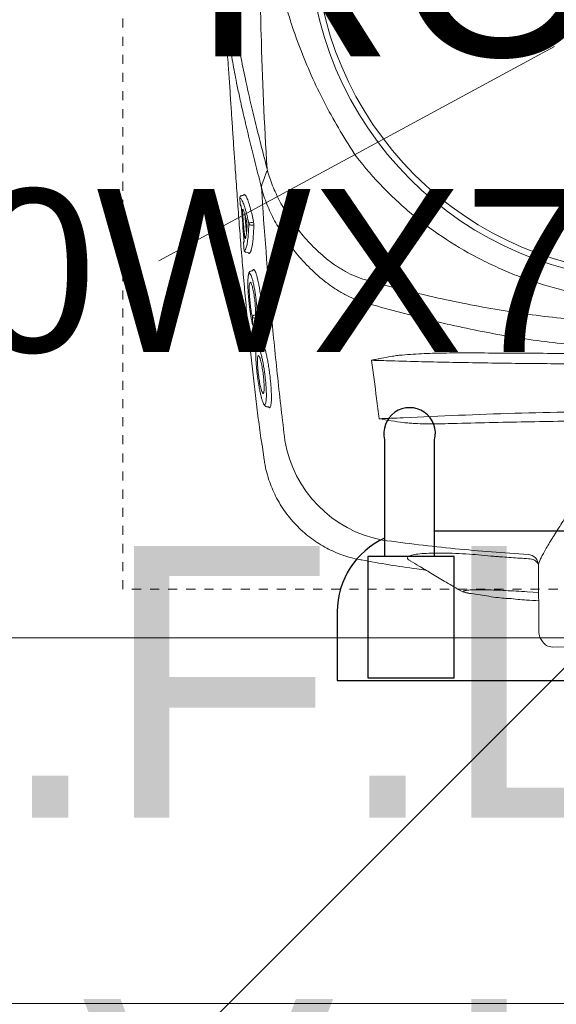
# Model space of a CAD drawing. Header units: inches. Extents: x 704 to 259546, y -107711 to 151004.
# Tile 107 of 256: x 127265 to 127271, y 21258 to 21269. Entities that reach past the tile are written whole.
import ezdxf

# ---------------------------------------------------------------- set-up
doc = ezdxf.new("R2010")
doc.units = ezdxf.units.IN
doc.header["$MEASUREMENT"] = 0
doc.linetypes.add('11aa1PB-bd$0$11aa1PB-af$0$TRATTEGGIATA', pattern=[0.75, 0.5, -0.25])
for name, color, linetype, lineweight in [('EQUIP DIM', 8, 'Continuous', 0), ('EQUIPMENT', 3, 'Continuous', 25), ('FLOOR RAISE', 4, 'Continuous', 5), ('kitchen equipment', 3, 'Continuous', 15), ('PP-TEXT', 7, 'Continuous', 40), ('PP-Waste Pipe', 3, 'Continuous', 25)]:
    doc.layers.add(name, color=color, linetype=linetype, lineweight=lineweight)
doc.layers.add('FAINTEQUIP', color=7, linetype='Continuous', lineweight=0, true_color=0x4a4747)
doc.layers.add('PP BALL VALVE', color=7, linetype='Continuous')
doc.styles.get("Standard").update_dxf_attribs({"font": 'arial.ttf', "height": 6})

# ---------------------------------------------------------------- blocks, each defined once
blk = doc.blocks.new('dcefrefrf')
at = {"layer": 'kitchen equipment', "color": 8, "lineweight": 18}
blk.add_line((1803854.36, 468011.66), (1803745.14, 467952.44), dxfattribs=at)
at = {"layer": 'kitchen equipment', "color": 8, "linetype": 'Continuous', "ltscale": 10}
blk.add_lwpolyline([(1803533.48, 467747.44), (1804233.48, 467747.44), (1804233.48, 468347.44), (1803533.48, 468347.44)], close=True, dxfattribs=at)
at = {"layer": 'kitchen equipment', "color": 8, "lineweight": 18}
blk.add_lwpolyline([(1803696.23, 467848.44), (1804070.73, 467848.44, 0.414214), (1804138.73, 467916.44), (1804138.73, 468168.44, 0.414214), (1804070.73, 468236.44), (1803696.23, 468236.44, 0.414214), (1803628.23, 468168.44), (1803628.23, 467916.44, 0.414214)], format="xyb", close=True, dxfattribs=at)
blk = doc.blocks.new('bikanervala')
at = {"layer": 'kitchen equipment', "color": 8, "linetype": 'Continuous', "xscale": 1.016, "yscale": 1.016, "zscale": 1.016}
blk.add_blockref('dcefrefrf', (-141097.61, 131612.76), dxfattribs=at)
at = {"layer": 'EQUIP DIM', "color": 8, "insert": (1691293.85, 607165.76, 0), "char_height": 45.72, "width": 730.3452, "attachment_point": 1}
blk.add_mtext('\\A1;\\pi223.07;{\\H1.2222x;\\C256;RO Sink\\P\\pi68.274;\\H0.81818x;(600WX700DX850H)}', dxfattribs=at)
blk = doc.blocks.new('GF')
at = {"layer": 'EQUIPMENT', "color": 8, "xscale": 0.03935404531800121, "yscale": 0.03935404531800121, "zscale": 0.03935404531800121}
blk.add_blockref('bikanervala', (60698.879, -2623.777), dxfattribs=at)
blk = doc.blocks.new('GREASE TRAP')
at = {"linetype": 'Continuous', "lineweight": 0}
for p, q in [((37.21, -281.94), (36.85, -281.97)), ((37.52, -281.56), (37.91, -281.79)), ((37.78, -287.71), (38.3, -293.72)), ((38.2, -299.54), (38.74, -299.58)), ((40.22, -305.24), (39.85, -305.3)), ((40.2, -321.96), (40.19, -321.88)), ((40.8, -322.49), (41.58, -322.56)), ((41.68, -322.12), (41.67, -322.05)), ((41.73, -322.28), (41.74, -322.49)), ((42.28, -322.67), (42.86, -322.73)), ((42.59, -327.53), (42.24, -327.58)), ((42.59, -327.53), (42.74, -327.27)), ((44.53, -347.39), (45.14, -347.45)), ((45.46, -347.75), (45.32, -347.66)), ((45.69, -347.58), (45.46, -347.75)), ((43.17, -359.16), (43.81, -363.85)), ((43.83, -363.85), (43.83, -363.84)), ((74.01, -394.88), (74.01, -394.89)), ((128.84, -396.63), (128.99, -417.46)), ((107.95, -405.36), (112.09, -405.95)), ((128.9, -405.02), (125.32, -404.79)), ((129.5, -419.25), (130.09, -420.22)), ((133.1, -421.9), (199.14, -421.43))]:
    blk.add_line(p, q, dxfattribs=at)
at = {"linetype": 'Continuous', "lineweight": 0, "flags": 128}
for points in [[(43.11, -278.6), (43.82, -276.61), (44.55, -274.6)], [(43.11, -278.61), (43.11, -278.61), (43.11, -278.61)], [(39.67, -290.25), (39.89, -290.25), (40.17, -290.25)], [(40.28, -291.11), (39.89, -291.12), (39.67, -291.12)]]:
    blk.add_lwpolyline(points, dxfattribs=at)
at = {"linetype": 'Continuous', "lineweight": 0}
for radius in [106.93, 105]:
    blk.add_circle((164.57, -201.17), radius, dxfattribs=at)
for centre, radius, start, end in [((36.92, -282.67), 0.698, 95.592, 184.5759), ((37.17, -281.59), 0.349, 275.582, 4.5294), ((37.07, -284.73), 0.693, 183.9551, 230.4539), ((39.71, -290.95), 0.701, 93.4646, 162.6272), ((39.64, -290.45), 0.67, 206.0728, 272.6459), ((40.15, -289.9), 0.351, 273.4953, 342.458), ((40.29, -291.45), 0.335, 26.2559, 92.6307), ((38.07, -296.6), 0.695, 138.5715, 185.5562), ((38.27, -298.84), 0.697, 184.9441, 265.2806), ((38.7, -299.93), 0.348, 4.9814, 85.2938), ((40.84, -319.68), 0.693, 95.0614, 172.8612), ((40.73, -319.32), 0.647, 205.7688, 274.5123), ((40.88, -321.8), 0.7, 193.735, 263.3134), ((42.36, -321.97), 0.7, 192.4476, 263.3681), ((72.43, -334.61), 5.1, 18.4464, 18.7691), ((87.46, -351.66), 37.74, 189.4624, 259.3316), ((125.38, -396.68), 3.47, 0.872, 86.3503), ((125.98, -397.67), 3.14, 25.0791, 93.6033), ((132.49, -417.43), 3.5, 180.4029, 211.3666), ((133.08, -418.4), 3.5, 211.3666, 270.4029)]:
    blk.add_arc(centre, radius, start, end, dxfattribs=at)
for points, knots in [([(44.68, -273.64), (43.85, -259.72), (43.24, -245.79), (42.65, -224.84), (42.5, -217.85), (42.31, -203.86), (42.27, -196.86), (42.31, -175.88), (42.54, -161.92), (43.44, -134.03), (44.1, -120.11), (44.97, -106.22)], [0, 0, 0, 0, 0.25, 0.25, 0.375, 0.375, 0.5, 0.5, 0.75, 0.75, 1, 1, 1, 1]), ([(36.12, -251.14), (35.82, -249.73), (35.04, -246.12), (34.01, -240.6), (33.01, -234.46), (32.25, -228.5), (31.71, -222.66), (31.45, -217.79), (31.36, -213.94), (31.35, -210.92), (31.38, -207.57), (31.44, -203.91), (31.52, -199.89), (31.6, -195.74), (31.66, -191.37), (31.72, -186.77), (31.77, -181.78), (31.8, -176.62), (31.82, -171.62), (31.82, -167.42), (31.83, -163.9), (31.84, -160.97), (31.86, -158.21), (31.9, -155.19), (31.96, -152.05), (32.07, -148.87), (32.23, -146), (32.51, -142.49), (32.99, -138.34), (33.81, -133.17), (34.87, -127.68), (35.87, -123.26), (36.6, -120.74), (36.81, -119.99)], [0, 0, 0, 0, 0.033599, 0.086704, 0.14001, 0.193319, 0.246393, 0.299468, 0.326258, 0.353125, 0.379834, 0.406408, 0.428618, 0.451478, 0.47167, 0.492329, 0.516002, 0.540379, 0.564065, 0.588402, 0.605742, 0.623087, 0.640895, 0.658706, 0.685242, 0.711788, 0.738802, 0.765824, 0.81871, 0.871587, 0.924587, 0.977588, 1, 1, 1, 1]), ([(72.34, -269.85), (70.61, -267.24), (68.96, -264.61), (65.82, -259.3), (64.32, -256.62), (61.49, -251.21), (60.15, -248.47), (57.62, -242.94), (56.44, -240.15), (54.22, -234.5), (53.2, -231.66), (51.81, -227.36), (51.37, -225.92), (50.53, -223.03), (50.13, -221.58), (49.4, -218.65), (49.06, -217.18), (48.44, -214.2), (48.16, -212.7), (47.7, -209.68), (47.51, -208.16), (47.31, -205.86), (47.25, -205.08), (47.2, -203.91), (47.18, -203.52), (47.16, -202.74), (47.15, -202.34), (47.14, -200.37), (47.2, -198.82), (47.43, -195.74), (47.6, -194.22), (48.02, -191.2), (48.28, -189.7), (48.86, -186.72), (49.18, -185.24), (49.87, -182.31), (50.25, -180.86), (51.04, -177.97), (51.46, -176.54), (52.79, -172.25), (53.76, -169.41), (56.92, -160.97), (59.36, -155.42), (63.53, -147.17), (65, -144.45), (68.08, -139.08), (69.69, -136.42), (71.38, -133.8)], [0, 0, 0, 0, 0.0625, 0.0625, 0.125, 0.125, 0.1875, 0.1875, 0.25, 0.25, 0.3125, 0.3125, 0.34375, 0.34375, 0.375, 0.375, 0.40625, 0.40625, 0.4375, 0.4375, 0.46875, 0.46875, 0.484375, 0.484375, 0.492188, 0.492188, 0.5, 0.5, 0.53125, 0.53125, 0.5625, 0.5625, 0.59375, 0.59375, 0.625, 0.625, 0.65625, 0.65625, 0.6875, 0.6875, 0.75, 0.75, 0.875, 0.875, 0.9375, 0.9375, 1, 1, 1, 1]), ([(33.39, -207.44), (33.39, -208.26), (33.4, -210.01), (33.54, -215.18), (34, -222.04), (35.11, -230.54), (35.9, -235.6), (36.46, -238.37), (36.49, -238.54)], [0, 0, 0, 0, 0.076639, 0.163762, 0.518013, 0.751525, 0.985081, 1, 1, 1, 1]), ([(31.65, -221.2), (31.63, -221.4), (31.58, -222.11), (31.58, -223.77), (31.64, -226.08), (31.75, -228.28), (31.86, -230.18), (32, -232.31), (32.18, -234.87), (32.4, -237.95), (32.64, -241.24), (32.85, -244.37), (33.05, -247.2), (33.25, -250.14), (33.5, -253.87), (33.8, -258.4), (34.15, -263.74), (34.52, -269.17), (34.94, -275.4), (35.44, -282.37), (36, -290.05), (36.61, -297.75), (37.24, -305.44), (37.91, -313.1), (38.61, -320.73), (39.35, -328.31), (40.14, -335.79), (40.97, -343.12), (41.86, -350.26), (42.57, -355.64), (43.01, -358.51), (43.11, -359.17)], [0, 0, 0, 0, 0.00345, 0.046619, 0.089766, 0.112425, 0.13508, 0.158154, 0.181221, 0.209069, 0.237397, 0.25624, 0.275086, 0.294404, 0.313726, 0.346115, 0.37852, 0.411676, 0.44484, 0.491581, 0.538367, 0.585123, 0.633242, 0.681401, 0.729516, 0.779903, 0.830337, 0.880732, 0.93264, 0.98459, 1, 1, 1, 1]), ([(36.49, -238.54), (36.96, -240.95), (37.82, -245.38), (39.37, -252.22), (40.98, -258.96), (42.74, -266.03), (44.03, -271.1), (44.68, -273.64)], [0, 0, 0, 0, 0.229395, 0.422012, 0.614832, 0.807537, 1, 1, 1, 1]), ([(42.97, -279.6), (42.38, -277.25), (41.2, -272.54), (39.55, -265.9), (38.02, -259.58), (36.87, -254.66), (36.29, -251.94), (36.12, -251.14)], [0, 0, 0, 0, 0.225239, 0.450475, 0.677754, 0.905051, 1, 1, 1, 1]), ([(160.37, -314.58), (158, -314.46), (155.88, -314.32), (152.69, -314.03), (151.63, -313.92), (149.51, -313.66), (148.45, -313.52), (143.19, -312.75), (139.05, -311.91), (130.89, -309.8), (126.87, -308.53), (120.94, -306.29), (118.98, -305.49), (116.06, -304.2), (115.09, -303.76), (113.16, -302.85), (112.21, -302.38), (107.46, -299.97), (103.8, -297.85), (96.75, -293.24), (93.36, -290.76), (88.47, -286.74), (86.88, -285.36), (84.54, -283.21), (83.76, -282.48), (82.24, -281), (81.48, -280.25), (77.76, -276.43), (74.96, -273.22), (72.34, -269.85)], [0, 0, 0, 0, 0.0625, 0.0625, 0.09375, 0.09375, 0.125, 0.125, 0.25, 0.25, 0.375, 0.375, 0.4375, 0.4375, 0.46875, 0.46875, 0.5, 0.5, 0.625, 0.625, 0.75, 0.75, 0.8125, 0.8125, 0.84375, 0.84375, 0.875, 0.875, 1, 1, 1, 1]), ([(44.79, -274.08), (45.22, -275.68), (45.76, -277.29), (46.74, -279.72), (47.09, -280.53), (47.85, -282.16), (48.25, -282.96), (49.53, -285.38), (50.48, -286.98), (52.58, -290.16), (53.72, -291.74), (56.23, -294.85), (57.57, -296.36), (60.45, -299.25), (61.98, -300.64), (64.48, -302.59), (65.34, -303.22), (66.7, -304.13), (67.16, -304.42), (68.09, -304.99), (68.56, -305.26), (70, -306.05), (70.99, -306.53), (73.03, -307.39), (74.09, -307.76), (75.18, -308.07)], [0, 0, 0, 0, 0.125, 0.125, 0.1875, 0.1875, 0.25, 0.25, 0.375, 0.375, 0.5, 0.5, 0.625, 0.625, 0.75, 0.75, 0.8125, 0.8125, 0.84375, 0.84375, 0.875, 0.875, 0.9375, 0.9375, 1, 1, 1, 1]), ([(42.96, -279.55), (42.95, -279.48), (42.94, -279.4), (42.93, -279.23), (42.93, -279.15), (42.96, -278.98), (42.98, -278.9), (43.03, -278.75), (43.07, -278.68), (43.11, -278.61)], [0, 0, 0, 0, 0.25, 0.25, 0.5, 0.5, 0.75, 0.75, 1, 1, 1, 1]), ([(42.96, -279.55), (42.96, -279.55), (42.97, -279.56), (42.97, -279.57), (42.97, -279.58), (42.97, -279.59), (42.97, -279.6)], [0, 0, 0, 0, 0.000033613, 0.000033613, 0.000033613, 0.0000984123, 0.0000984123, 0.0000984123, 0.0000984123]), ([(75.44, -315.25), (75.15, -315.17), (74.86, -315.09), (74.28, -314.92), (73.99, -314.82), (73.14, -314.54), (72.58, -314.33), (70.93, -313.67), (69.87, -313.17), (67.81, -312.07), (66.81, -311.48), (64.87, -310.22), (63.94, -309.56), (61.26, -307.51), (59.61, -306.05), (56.52, -303.01), (55.08, -301.42), (53.4, -299.37), (53.07, -298.96), (52.43, -298.13), (52.12, -297.72), (51.2, -296.47), (50.61, -295.64), (48.94, -293.13), (47.94, -291.45), (46.14, -288.06), (45.34, -286.36), (44.31, -283.8), (44, -282.95), (43.43, -281.24), (43.18, -280.39), (42.96, -279.55)], [0, 0, 0, 0, 0.015625, 0.015625, 0.03125, 0.03125, 0.0625, 0.0625, 0.125, 0.125, 0.1875, 0.1875, 0.25, 0.25, 0.375, 0.375, 0.5, 0.5, 0.53125, 0.53125, 0.5625, 0.5625, 0.625, 0.625, 0.75, 0.75, 0.875, 0.875, 0.9375, 0.9375, 1, 1, 1, 1]), ([(50.23, -357.87), (49.43, -351.38), (48.69, -344.89), (47.29, -331.88), (46.64, -325.36), (44.82, -305.8), (43.81, -292.72), (42.97, -279.6)], [0, 0, 0, 0, 0.25, 0.25, 0.5, 0.5, 1, 1, 1, 1]), ([(36.98, -283.57), (36.92, -283.44), (36.75, -283.06), (36.49, -282.8), (36.31, -282.75), (36.22, -282.72)], [0, 0, 0, 0, 0.205685, 0.600472, 1, 1, 1, 1]), ([(36.22, -282.72), (36.26, -283.19), (36.29, -283.65), (36.33, -284.12), (36.35, -284.34), (36.37, -284.56), (36.38, -284.78)], [0, 0, 0, 0, 0.002, 0.002, 0.002, 0.002950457, 0.002950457, 0.002950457, 0.002950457]), ([(39.04, -290.74), (38.85, -289.85), (38.47, -288.04), (37.89, -285.9), (37.38, -284.34), (37.09, -283.79), (36.98, -283.57)], [0, 0, 0, 0, 0.266556, 0.54057, 0.811878, 1, 1, 1, 1]), ([(37.47, -281.77), (37.47, -281.76), (37.47, -281.74), (37.47, -281.73), (37.48, -281.69), (37.49, -281.59), (37.51, -281.57), (37.52, -281.56)], [-0.134772, -0.134772, -0.134772, -0.134772, 0, 0, 0, 0.374519, 1, 1, 1, 1]), ([(37.91, -281.79), (37.92, -281.8), (38.07, -281.88), (38.43, -282.59), (38.98, -283.97), (39.53, -285.84), (40.04, -287.88), (40.34, -289.3), (40.48, -290.01)], [0, 0, 0, 0, 0.014248, 0.225084, 0.445739, 0.672661, 0.835112, 1, 1, 1, 1]), ([(36.52, -284.91), (36.54, -284.93), (36.56, -284.99), (36.6, -285.11), (36.61, -285.16), (36.63, -285.26), (36.64, -285.32), (36.68, -285.51), (36.7, -285.66), (36.74, -285.97), (36.75, -286.14), (36.77, -286.31)], [0, 0, 0, 0, 0.25, 0.25, 0.375, 0.375, 0.5, 0.5, 0.75, 0.75, 1, 1, 1, 1]), ([(37.13, -287.54), (37.12, -287.43), (37.12, -287.32), (37.1, -287.11), (37.1, -287), (37.1, -286.81), (37.1, -286.72), (37.1, -286.55), (37.1, -286.47), (37.12, -286.28), (37.14, -286.2), (37.17, -286.15), (37.19, -286.15), (37.21, -286.16), (37.23, -286.18), (37.24, -286.22)], [0, 0, 0, 0, 0.125, 0.125, 0.25, 0.25, 0.375, 0.375, 0.5, 0.5, 0.75, 0.75, 0.875, 0.875, 1, 1, 1, 1]), ([(37.24, -286.22), (37.33, -286.39), (37.41, -286.59), (37.58, -287.07), (37.67, -287.34), (37.94, -288.22), (38.12, -288.92), (38.3, -289.73)], [0, 0, 0, 0, 0.25, 0.25, 0.5, 0.5, 1, 1, 1, 1]), ([(38.3, -289.73), (38.31, -289.8), (38.33, -289.87), (38.36, -290.03), (38.37, -290.11), (38.4, -290.37), (38.43, -290.56), (38.45, -290.84), (38.46, -290.94), (38.47, -291.13), (38.47, -291.22), (38.47, -291.39), (38.48, -291.47), (38.47, -291.63), (38.47, -291.7), (38.47, -291.77)], [0, 0, 0, 0, 0.125, 0.125, 0.25, 0.25, 0.5, 0.5, 0.625, 0.625, 0.75, 0.75, 0.875, 0.875, 1, 1, 1, 1]), ([(38.47, -291.77), (38.44, -292.16), (38.42, -292.53), (38.36, -293.22), (38.32, -293.54), (38.2, -294.4), (38.11, -294.86), (38.01, -295.21)], [0, 0, 0, 0, 0.25, 0.25, 0.5, 0.5, 1, 1, 1, 1]), ([(38.18, -298.09), (38.22, -297.99), (38.39, -297.62), (38.62, -296.37), (38.83, -294.59), (38.97, -292.66), (39.02, -291.39), (39.04, -290.74)], [0, 0, 0, 0, 0.101558, 0.36428, 0.634712, 0.816091, 1, 1, 1, 1]), ([(40.6, -291.3), (40.56, -292.47), (40.5, -293.53), (40.39, -294.97), (40.35, -295.42), (40.28, -296.05), (40.26, -296.26), (40.21, -296.65), (40.19, -296.84), (40.05, -297.74), (39.93, -298.33), (39.77, -298.9), (39.73, -299.01), (39.66, -299.2), (39.63, -299.29), (39.52, -299.53), (39.45, -299.65), (39.37, -299.74)], [0, 0, 0, 0, 0.25, 0.25, 0.375, 0.375, 0.4375, 0.4375, 0.5, 0.5, 0.75, 0.75, 0.8125, 0.8125, 0.875, 0.875, 1, 1, 1, 1]), ([(40.48, -290.01), (40.5, -290.1), (40.52, -290.2), (40.55, -290.42), (40.56, -290.53), (40.58, -290.77), (40.59, -290.88), (40.6, -291.11), (40.6, -291.21), (40.6, -291.3)], [0, 0, 0, 0, 0.25, 0.25, 0.5, 0.5, 0.75, 0.75, 1, 1, 1, 1]), ([(37.51, -295.16), (37.52, -295.33), (37.53, -295.49), (37.54, -295.73), (37.54, -295.8), (37.55, -295.95), (37.55, -296.01), (37.55, -296.14), (37.54, -296.2), (37.54, -296.3), (37.54, -296.35), (37.52, -296.47), (37.51, -296.52), (37.49, -296.54)], [0, 0, 0, 0, 0.25, 0.25, 0.375, 0.375, 0.5, 0.5, 0.625, 0.625, 0.75, 0.75, 1, 1, 1, 1]), ([(38.01, -295.21), (37.99, -295.27), (37.96, -295.29), (37.92, -295.25), (37.91, -295.22), (37.87, -295.14), (37.86, -295.09), (37.83, -294.96), (37.81, -294.89), (37.78, -294.73), (37.76, -294.64), (37.73, -294.45), (37.72, -294.34), (37.7, -294.13), (37.68, -294.03), (37.67, -293.91)], [0, 0, 0, 0, 0.25, 0.25, 0.375, 0.375, 0.5, 0.5, 0.625, 0.625, 0.75, 0.75, 0.875, 0.875, 1, 1, 1, 1]), ([(37.38, -296.66), (37.42, -297.13), (37.46, -297.59), (37.5, -298.06), (37.53, -298.34), (37.55, -298.62), (37.58, -298.91)], [0, 0, 0, 0, 0.002, 0.002, 0.002, 0.003216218, 0.003216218, 0.003216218, 0.003216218]), ([(37.58, -298.91), (37.71, -298.88), (37.92, -298.84), (38.11, -298.3), (38.18, -298.09)], [0, 0, 0, 0, 0.608975, 1, 1, 1, 1]), ([(39.05, -299.9), (39.04, -299.89), (39.02, -299.88), (39, -299.82), (38.98, -299.74), (38.98, -299.74), (38.98, -299.74), (38.98, -299.74), (38.98, -299.74), (38.98, -299.73), (38.97, -299.72), (38.97, -299.7)], [0, 0, 0, 0, 0.360471, 0.996119, 1, 1, 1, 1, 1, 1, 1.104216, 1.104216, 1.104216, 1.104216]), ([(40.22, -305.24), (40.23, -305.23), (40.26, -305.08), (40.31, -305.04), (40.35, -305)], [0, 0, 0, 0, 0.259715, 1, 1, 1, 1]), ([(40.35, -305), (40.37, -304.96), (40.46, -304.82), (40.56, -304.87), (40.64, -304.91)], [0, 0, 0, 0, 0.2883186, 1, 1, 1, 1]), ([(40.64, -304.91), (40.72, -305), (40.88, -305.16), (41.16, -305.76), (41.44, -306.59), (41.73, -307.68), (42.03, -308.99), (42.3, -310.47), (42.56, -312.08), (42.79, -313.78), (42.98, -315.5), (43.12, -317.21), (43.23, -318.84), (43.28, -320.35), (43.28, -321.71), (43.25, -322.45), (43.23, -322.82)], [0, 0, 0, 0, 0.071618, 0.142753, 0.213878, 0.286427, 0.35898, 0.431664, 0.504338, 0.576108, 0.647879, 0.719404, 0.790924, 0.860781, 0.930635, 1, 1, 1, 1]), ([(38.91, -306.65), (38.9, -306.69), (38.84, -306.88), (38.78, -307.46), (38.73, -308.38), (38.73, -309.5), (38.77, -310.78), (38.84, -312.15), (38.95, -313.61), (39.1, -315.11), (39.27, -316.62), (39.47, -318.08), (39.69, -319.47), (39.93, -320.77), (40.1, -321.5), (40.19, -321.88)], [0, 0, 0, 0, 0.020975, 0.103092, 0.183625, 0.266595, 0.345335, 0.426326, 0.505338, 0.586596, 0.666706, 0.749125, 0.829586, 0.912317, 1, 1, 1, 1]), ([(39.69, -306.6), (39.66, -306.53), (39.55, -306.27), (39.37, -306.06), (39.17, -306.02), (39.01, -306.22), (38.94, -306.52), (38.91, -306.65)], [0, 0, 0, 0, 0.090668, 0.336678, 0.578374, 0.827655, 1, 1, 1, 1]), ([(39.85, -305.3), (39.73, -305.32), (39.47, -305.37), (39.22, -305.63), (39.06, -305.92), (38.96, -306.16), (38.93, -306.37), (38.92, -306.61)], [0, 0, 0, 0, 0.17949, 0.37827, 0.600214, 0.910843, 1, 1, 1, 1]), ([(41.67, -322.05), (41.69, -321.72), (41.72, -321.05), (41.71, -319.83), (41.66, -318.49), (41.57, -317.06), (41.44, -315.56), (41.28, -314.07), (41.08, -312.58), (40.86, -311.16), (40.62, -309.85), (40.36, -308.68), (40.1, -307.69), (39.87, -306.98), (39.74, -306.71), (39.69, -306.6)], [0, 0, 0, 0, 0.077175, 0.156582, 0.233739, 0.313124, 0.390191, 0.469435, 0.547696, 0.628206, 0.706882, 0.787758, 0.867927, 0.950446, 1, 1, 1, 1]), ([(75.33, -308.11), (78.62, -309.02), (81.92, -309.9), (88.54, -311.58), (91.86, -312.38), (101.87, -314.66), (108.59, -316.02), (118.75, -317.74), (122.15, -318.26), (128.96, -319.2), (132.38, -319.6), (142.66, -320.65), (149.53, -321.1), (156.42, -321.28)], [0, 0, 0, 0, 0.125, 0.125, 0.25, 0.25, 0.5, 0.5, 0.625, 0.625, 0.75, 0.75, 1, 1, 1, 1]), ([(40.15, -319.6), (40.03, -319.09), (39.81, -318.08), (39.51, -316.05), (39.29, -313.96), (39.16, -311.97), (39.15, -310.39), (39.19, -309.48), (39.26, -309.32), (39.27, -309.3)], [0, 0, 0, 0, 0.171047, 0.337716, 0.501919, 0.665785, 0.826587, 0.987812, 1, 1, 1, 1]), ([(39.27, -309.3), (39.32, -309.13), (39.44, -308.75), (39.63, -308.8), (39.75, -309.13), (39.77, -309.17)], [0, 0, 0, 0, 0.442836, 0.93482, 1, 1, 1, 1]), ([(39.77, -309.17), (39.86, -309.38), (40.06, -309.84), (40.4, -311.29), (40.73, -313.16), (40.98, -315.25), (41.13, -317.28), (41.17, -318.73), (41.14, -319.38), (41.14, -319.58)], [0, 0, 0, 0, 0.13658, 0.298557, 0.459137, 0.618553, 0.777567, 0.932744, 1, 1, 1, 1]), ([(153.17, -329.14), (149.85, -329), (146.55, -328.8), (139.95, -328.26), (136.66, -327.93), (126.8, -326.76), (120.28, -325.75), (110.56, -323.93), (107.33, -323.28), (100.89, -321.88), (97.68, -321.14), (88.09, -318.8), (81.75, -317.09), (75.45, -315.26)], [0, 0, 0, 0, 0.125, 0.125, 0.25, 0.25, 0.5, 0.5, 0.625, 0.625, 0.75, 0.75, 1, 1, 1, 1]), ([(40.19, -321.88), (40.18, -321.51), (40.17, -321.15), (40.17, -320.79), (40.16, -320.39), (40.15, -319.99), (40.15, -319.6)], [0, 0, 0, 0, 0.002000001, 0.002000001, 0.002000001, 0.004185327, 0.004185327, 0.004185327, 0.004185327]), ([(40.78, -318.99), (40.85, -318.99), (40.92, -318.99), (41, -318.99), (41.07, -318.99), (41.14, -318.99), (41.15, -318.98)], [0.0009424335, 0.0009424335, 0.0009424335, 0.0009424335, 0.0012598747, 0.0012598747, 0.0012598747, 0.0015659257, 0.0015659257, 0.0015659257, 0.0015659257]), ([(41.22, -319.95), (41.15, -319.96), (41, -319.96), (40.86, -319.96), (40.78, -319.96)], [0, 0, 0, 0, 0.492258, 1, 1, 1, 1]), ([(41.14, -319.58), (41.21, -319.94), (41.29, -320.3), (41.37, -320.66), (41.47, -321.13), (41.57, -321.59), (41.67, -322.05)], [0, 0, 0, 0, 0.002000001, 0.002000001, 0.002000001, 0.004555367, 0.004555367, 0.004555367, 0.004555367]), ([(41.74, -322.49), (41.74, -322.6), (41.74, -322.69), (41.72, -322.82), (41.71, -322.86), (41.69, -322.87), (41.68, -322.87), (41.66, -322.85), (41.65, -322.84), (41.63, -322.8), (41.62, -322.77), (41.6, -322.7), (41.59, -322.66), (41.58, -322.56)], [0, 0, 0, 0, 0.25, 0.25, 0.5, 0.5, 0.625, 0.625, 0.75, 0.75, 0.875, 0.875, 1, 1, 1, 1]), ([(42.86, -322.74), (42.88, -322.74), (42.94, -322.75), (43.01, -322.79), (43.06, -322.83), (43.08, -322.86), (43.08, -322.86), (43.08, -322.86)], [0, 0, 0, 0, 0.182746, 0.439819, 0.656767, 0.84565, 1, 1, 1, 1]), ([(43.23, -322.82), (43.23, -322.86), (43.22, -322.96), (43.19, -323.06), (43.14, -323.03), (43.09, -322.96), (43.07, -322.87), (43.07, -322.87)], [0, 0, 0, 0, 0.154961, 0.423114, 0.700286, 0.983621, 1, 1, 1, 1]), ([(41.31, -328.99), (41.29, -329.05), (41.24, -329.28), (41.19, -329.92), (41.17, -330.88), (41.19, -332.04), (41.26, -333.35), (41.37, -334.78), (41.52, -336.28), (41.7, -337.81), (41.92, -339.35), (42.15, -340.84), (42.41, -342.25), (42.68, -343.53), (42.95, -344.65), (43.22, -345.54), (43.41, -346.08), (43.5, -346.24), (43.51, -346.26)], [0, 0, 0, 0, 0.024652, 0.093115, 0.161575, 0.22959, 0.297606, 0.365358, 0.433111, 0.501455, 0.569803, 0.639058, 0.708314, 0.778292, 0.84826, 0.918899, 0.989527, 1, 1, 1, 1]), ([(42.24, -327.58), (42.1, -327.61), (41.84, -327.67), (41.59, -327.95), (41.44, -328.25), (41.35, -328.49), (41.32, -328.71), (41.29, -329.05)], [0, 0, 0, 0, 0.189682, 0.383118, 0.601033, 0.910563, 1, 1, 1, 1]), ([(42.1, -328.88), (42.08, -328.84), (41.97, -328.58), (41.77, -328.35), (41.55, -328.32), (41.39, -328.57), (41.33, -328.87), (41.31, -328.99)], [0, 0, 0, 0, 0.05833, 0.302284, 0.613601, 0.849253, 1, 1, 1, 1]), ([(44.3, -346.16), (44.33, -346.01), (44.4, -345.68), (44.46, -344.88), (44.48, -343.83), (44.46, -342.6), (44.38, -341.24), (44.27, -339.79), (44.11, -338.28), (43.92, -336.74), (43.69, -335.22), (43.44, -333.76), (43.16, -332.4), (42.88, -331.17), (42.59, -330.13), (42.32, -329.34), (42.17, -329.02), (42.1, -328.88)], [0, 0, 0, 0, 0.051259, 0.120283, 0.188472, 0.25666, 0.324296, 0.39193, 0.459615, 0.527293, 0.595995, 0.664696, 0.734631, 0.804571, 0.875351, 0.946131, 1, 1, 1, 1]), ([(42.74, -327.27), (42.75, -327.24), (42.83, -327.09), (42.96, -327.11), (43.08, -327.27), (43.12, -327.32)], [0, 0, 0, 0, 0.164294, 0.743142, 1, 1, 1, 1]), ([(43.12, -327.32), (43.17, -327.36), (43.3, -327.49), (43.55, -328.03), (43.86, -328.87), (44.18, -329.98), (44.5, -331.3), (44.82, -332.81), (45.12, -334.45), (45.38, -336.19), (45.61, -337.95), (45.8, -339.7), (45.94, -341.37), (46.02, -342.92), (46.06, -344.31), (46.04, -345.5), (45.97, -346.46), (45.85, -347.19), (45.74, -347.45), (45.69, -347.58)], [0, 0, 0, 0, 0.033748, 0.0943765, 0.1550059, 0.2164046, 0.2778011, 0.3394988, 0.401186, 0.4625018, 0.5238027, 0.5842501, 0.6446877, 0.7043114, 0.7639324, 0.8229043, 0.8818778, 0.9409376, 1, 1, 1, 1]), ([(43.15, -342.82), (43.13, -342.79), (43.01, -342.58), (42.74, -341.62), (42.39, -340), (42.08, -338.03), (41.85, -336.01), (41.71, -334.16), (41.68, -332.66), (41.76, -332.13), (41.8, -331.86)], [0, 0, 0, 0, 0.025718, 0.168563, 0.309104, 0.450813, 0.590944, 0.727665, 0.867111, 1, 1, 1, 1]), ([(41.8, -331.86), (41.84, -331.76), (41.93, -331.49), (42.09, -331.47), (42.22, -331.78), (42.25, -331.83)], [0, 0, 0, 0, 0.3430891, 0.88625, 1, 1, 1, 1]), ([(42.25, -331.83), (42.33, -331.99), (42.52, -332.37), (42.86, -333.65), (43.22, -335.41), (43.52, -337.42), (43.72, -339.42), (43.81, -341.16), (43.79, -342.41), (43.7, -342.77), (43.66, -342.93)], [0, 0, 0, 0, 0.104326, 0.2390748, 0.3747463, 0.5100267, 0.6439516, 0.7758487, 0.9059011, 1, 1, 1, 1]), ([(77.27, -332.97), (77.32, -332.95), (77.38, -332.94), (77.51, -332.91), (77.57, -332.89), (77.75, -332.85), (77.87, -332.83), (78.23, -332.75), (78.48, -332.71), (79.21, -332.56), (79.69, -332.47), (81.15, -332.19), (82.13, -332.01), (83.11, -331.83)], [0, 0, 0, 0, 0.03125, 0.03125, 0.0625, 0.0625, 0.125, 0.125, 0.25, 0.25, 0.5, 0.5, 1, 1, 1, 1]), ([(83.11, -331.83), (83.68, -331.73), (84.25, -331.65), (85.39, -331.5), (85.96, -331.44), (87.68, -331.27), (88.83, -331.19), (92.27, -330.97), (94.57, -330.89), (99.19, -330.77), (101.5, -330.74), (106.13, -330.72), (108.45, -330.72), (110.77, -330.74)], [0, 0, 0, 0, 0.0625, 0.0625, 0.125, 0.125, 0.25, 0.25, 0.5, 0.5, 0.75, 0.75, 1, 1, 1, 1]), ([(110.77, -330.74), (117.72, -330.8), (124.68, -330.84), (138.62, -330.87), (145.6, -330.86), (152.59, -330.84)], [0, 0, 0, 0, 0.5, 0.5, 1, 1, 1, 1]), ([(77.27, -332.97), (77.22, -332.98), (77.18, -333), (77.13, -333.01), (77.13, -333.02), (77.12, -333.02), (77.11, -333.02)], [0, 0, 0, 0, 0.0002012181, 0.0002012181, 0.0002012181, 0.0002381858, 0.0002381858, 0.0002381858, 0.0002381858]), ([(77.27, -333), (77.23, -333), (77.18, -333.01), (77.14, -333.02), (77.13, -333.02), (77.12, -333.02), (77.11, -333.02)], [0, 0, 0, 0, 0.0002027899, 0.0002027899, 0.0002027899, 0.000241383, 0.000241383, 0.000241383, 0.000241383]), ([(160.89, -334.09), (154.33, -334.13), (147.79, -334.13), (137.99, -334.1), (134.73, -334.08), (128.21, -334.03), (124.95, -334), (118.45, -333.93), (115.2, -333.88), (108.74, -333.78), (105.52, -333.72), (95.88, -333.53), (89.5, -333.37), (83.16, -333.19)], [0, 0, 0, 0, 0.25, 0.25, 0.375, 0.375, 0.5, 0.5, 0.625, 0.625, 0.75, 0.75, 1, 1, 1, 1]), ([(43.47, -343.28), (43.44, -343.27), (43.35, -343.25), (43.23, -343), (43.15, -342.82)], [0, 0, 0, 0, 0.292267, 1, 1, 1, 1]), ([(43.66, -342.93), (43.65, -343), (43.61, -343.26), (43.53, -343.27), (43.47, -343.28)], [0, 0, 0, 0, 0.273671, 1, 1, 1, 1]), ([(43.5, -346.24), (43.58, -346.51), (43.69, -346.76), (43.85, -346.98), (44.16, -347.29), (44.41, -347.36), (44.53, -347.39)], [0, 0, 0, 0, 0.040319, 0.556981, 0.79767, 1, 1, 1, 1]), ([(43.51, -346.26), (43.58, -346.4), (43.73, -346.7), (43.87, -346.76), (43.94, -346.79)], [0, 0, 0, 0, 0.460027, 1, 1, 1, 1]), ([(43.94, -346.79), (44, -346.78), (44.13, -346.75), (44.23, -346.49), (44.29, -346.28), (44.3, -346.21), (44.3, -346.16)], [0, 0, 0, 0, 0.435282, 0.87053, 0.887642, 1, 1, 1, 1]), ([(45.32, -347.66), (45.3, -347.66), (45.25, -347.64), (45.18, -347.52), (45.14, -347.45)], [0, 0, 0, 0, 0.362557, 1, 1, 1, 1]), ([(86.92, -350.84), (92.6, -350.55), (98.32, -350.29), (109.83, -349.83), (115.64, -349.62), (127.32, -349.27), (133.21, -349.12), (145, -348.87), (150.91, -348.77), (156.83, -348.7)], [0, 0, 0, 0, 0.25, 0.25, 0.5, 0.5, 0.75, 0.75, 1, 1, 1, 1]), ([(100.82, -352.64), (98.51, -352.7), (96.21, -352.73), (92.75, -352.68), (91.6, -352.65), (89.88, -352.57), (89.3, -352.53), (88.15, -352.44), (87.58, -352.39), (87.01, -352.32)], [0, 0, 0, 0, 0.5, 0.5, 0.75, 0.75, 0.875, 0.875, 1, 1, 1, 1]), ([(146.19, -351.77), (138.61, -351.86), (131.02, -351.98), (115.89, -352.27), (108.35, -352.44), (100.82, -352.64)], [0, 0, 0, 0, 0.5, 0.5, 1, 1, 1, 1]), ([(43.81, -363.84), (43.89, -364.42), (44.1, -365.88), (44.67, -368.2), (45.47, -370.78), (46.46, -373.29), (47.68, -375.82), (49.13, -378.32), (50.82, -380.75), (52.66, -383.01), (54.66, -385.1), (56.78, -387), (59.02, -388.72), (61.35, -390.24), (63.76, -391.57), (66.24, -392.7), (68.75, -393.65), (71.31, -394.38), (73.06, -394.8), (73.96, -394.93), (74, -394.94)], [0, 0, 0, 0, 0.037673, 0.095878, 0.154189, 0.212585, 0.271048, 0.33568, 0.39959, 0.46265, 0.524915, 0.586431, 0.647228, 0.707328, 0.766741, 0.825471, 0.883514, 0.940856, 0.997479, 1, 1, 1, 1]), ([(145.37, -363.26), (145.15, -364.32), (144.89, -365.35), (144.26, -367.37), (143.91, -368.37), (143.15, -370.3), (142.75, -371.24), (141.9, -373.08), (141.45, -373.98), (140.55, -375.74), (140.08, -376.6), (139.38, -377.87), (139.14, -378.29), (138.67, -379.12), (138.43, -379.53), (137.25, -381.54), (136.32, -383.07), (134.97, -385.24), (134.53, -385.95), (133.89, -386.98), (133.68, -387.32), (133.27, -387.98), (133.07, -388.3), (132.09, -389.89), (131.38, -391.05), (130.63, -392.37), (130.49, -392.62), (130.22, -393.12), (130.09, -393.35), (129.74, -394.04), (129.53, -394.46), (129.03, -395.6), (128.85, -396.2), (128.84, -396.63)], [0, 0, 0, 0, 0.0625, 0.0625, 0.125, 0.125, 0.1875, 0.1875, 0.25, 0.25, 0.3125, 0.3125, 0.34375, 0.34375, 0.375, 0.375, 0.5, 0.5, 0.5625, 0.5625, 0.59375, 0.59375, 0.625, 0.625, 0.75, 0.75, 0.78125, 0.78125, 0.8125, 0.8125, 0.875, 0.875, 1, 1, 1, 1]), ([(125.6, -393.22), (121.82, -392.97), (114.26, -392.47), (102.95, -391.45), (91.68, -390.24), (84.21, -389.25), (80.47, -388.75)], [0, 0, 0, 0, 0.249615, 0.499229, 0.749614, 1, 1, 1, 1]), ([(115, -393.76), (115, -393.76), (113.74, -393.77), (111.18, -393.32), (107.18, -393.11), (103.06, -392.86), (99.06, -392.77), (95.51, -392.79), (92.57, -392.94), (90.29, -393.22), (88.78, -393.61), (88.14, -394.12), (88.23, -394.63), (88.86, -395), (89.08, -395.13)], [0, 0, 0, 0, 0.000001, 0.07749, 0.156459, 0.25141, 0.349211, 0.444694, 0.543101, 0.640433, 0.740837, 0.840407, 0.943195, 1, 1, 1, 1]), ([(115, -393.76), (115, -393.76), (115, -393.76), (115, -393.76), (115, -393.76), (115, -393.76), (115, -393.76)], [0, 0, 0, 0, 0.000000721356, 0.000000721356, 0.000000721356, 0.000001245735, 0.000001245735, 0.000001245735, 0.000001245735]), ([(115, -393.76), (115, -393.76), (115, -393.76), (115, -393.76), (115, -393.76), (115, -393.76)], [0, 0, 0, 0, 0.341802, 0.948176, 1, 1, 1, 1]), ([(125.79, -394.54), (123.99, -394.43), (122.19, -394.3), (119.49, -394.11), (118.14, -394.01), (116.57, -393.89), (115.9, -393.83), (115.45, -393.8), (115.22, -393.78), (115, -393.76)], [0, 0, 0, 0, 0.5, 0.5, 0.75, 0.875, 0.9375, 0.9375, 1, 1, 1, 1]), ([(74.01, -394.91), (79.7, -395.93), (86.31, -397.11), (92.97, -397.92), (93.89, -398.04)], [0, 0, 0, 0, 0.861575, 1, 1, 1, 1]), ([(89.09, -395.18), (90, -395.72), (92.12, -396.98), (95.65, -399.08), (99.83, -401.57), (102.8, -403.35), (104.37, -404.3)], [0, 0, 0, 0, 0.1790671, 0.418189, 0.6906263, 1, 1, 1, 1]), ([(104.37, -404.3), (104.49, -404.38), (104.79, -404.54), (105.22, -404.71), (105.83, -404.91), (106.6, -405.11), (107.34, -405.25), (107.74, -405.31)], [0, 0, 0, 0, 0.095307, 0.229075, 0.409095, 0.722588, 1, 1, 1, 1]), ([(125.32, -404.79), (124.19, -404.72), (121.9, -404.56), (118.63, -404.39), (115.56, -404.26), (112.8, -404.18), (110.36, -404.16), (108.36, -404.18), (106.85, -404.26), (105.9, -404.4), (105.52, -404.58), (105.73, -404.8), (106.49, -405.06), (107.46, -405.26), (107.95, -405.36)], [0, 0, 0, 0, 0.082182, 0.166764, 0.247017, 0.329479, 0.412022, 0.496967, 0.579727, 0.664898, 0.747476, 0.832441, 0.915021, 1, 1, 1, 1]), ([(112.09, -405.95), (113.94, -406.27), (116.4, -406.7), (119, -406.83), (119.65, -406.85)], [0, 0, 0, 0, 0.753677, 1, 1, 1, 1]), ([(119.65, -406.84), (121.48, -407.03), (124.56, -407.36), (127.66, -407.51), (128.92, -407.56)], [0, 0, 0, 0, 0.593547, 1, 1, 1, 1])]:
    blk.add_open_spline(points, degree=3, knots=knots, dxfattribs=at)
for points in [[(44.79, -274.08), (44.77, -274.26), (44.68, -274.44), (44.55, -274.6)], [(44.68, -273.64), (44.71, -273.79), (44.75, -273.93), (44.79, -274.08)], [(43.11, -278.6), (43.11, -278.6), (43.11, -278.61), (43.11, -278.61)], [(36.38, -284.78), (36.43, -284.81), (36.47, -284.85), (36.52, -284.91)], [(36.77, -286.31), (37, -289.26), (37.25, -292.21), (37.51, -295.16)], [(37.67, -293.91), (37.49, -291.79), (37.31, -289.66), (37.13, -287.54)], [(37.49, -296.54), (37.45, -296.6), (37.41, -296.64), (37.38, -296.66)], [(39.37, -299.74), (39.27, -299.86), (39.16, -299.91), (39.05, -299.9)], [(75.18, -308.07), (75.23, -308.09), (75.28, -308.1), (75.33, -308.11)], [(75.45, -315.26), (75.45, -315.25), (75.44, -315.25), (75.44, -315.25)], [(78.63, -344.89), (78.14, -340.94), (77.64, -336.98), (77.11, -333.02)], [(83.16, -333.19), (81.17, -333.12), (79.15, -333.07), (77.11, -333.02)], [(79.42, -351.13), (79.17, -349.05), (78.9, -346.97), (78.63, -344.89)], [(79.42, -351.13), (81.95, -351.06), (84.45, -350.96), (86.92, -350.84)], [(87.01, -352.32), (84.46, -352.01), (81.94, -351.59), (79.42, -351.13)]]:
    blk.add_open_spline(points, degree=3, dxfattribs=at)
at = {"layer": 'EQUIPMENT'}
for points in [[(81.13, -357.69), (81.13, -393.79)], [(81.13, -357.69), (81.13, -393.79)], [(81.13, -357.69), (81.13, -393.79)], [(81.13, -357.69), (81.13, -393.79)], [(81.13, -357.69), (81.13, -393.79)], [(81.13, -357.69), (81.13, -393.79)], [(81.13, -357.69), (81.13, -393.79)], [(81.13, -357.69), (81.13, -393.79)], [(96.63, -393.79), (96.63, -357.69)], [(96.63, -393.79), (96.63, -357.69)], [(96.63, -393.79), (96.63, -357.69)], [(96.63, -393.79), (96.63, -357.69)], [(96.63, -393.79), (96.63, -357.69)], [(96.63, -393.79), (96.63, -357.69)], [(96.63, -393.79), (96.63, -357.69)], [(96.63, -393.79), (96.63, -357.69)], [(152.57, -385.94), (96.63, -385.94)], [(152.57, -385.94), (96.63, -385.94)], [(152.57, -385.94), (96.63, -385.94)], [(152.57, -385.94), (96.63, -385.94)], [(152.57, -385.94), (96.63, -385.94)], [(152.57, -385.94), (96.63, -385.94)], [(152.57, -385.94), (96.63, -385.94)], [(152.57, -385.94), (96.63, -385.94)]]:
    blk.add_lwpolyline(points, dxfattribs=at)
blk.add_lwpolyline([(81.13, -388.18, 0.294125), (66.47, -410.94), (66.47, -432.28), (276.22, -432.28), (276.22, -410.94, 0.340822), (257.58, -386.76)], format="xyb", dxfattribs=at)
blk.add_lwpolyline([(81.13, -388.18, 0.294125), (66.47, -410.94), (66.47, -432.28), (276.22, -432.28), (276.22, -410.94, 0.340822), (257.58, -386.76)], format="xyb", dxfattribs=at)
blk.add_lwpolyline([(81.13, -388.18, 0.294125), (66.47, -410.94), (66.47, -432.28), (276.22, -432.28), (276.22, -410.94, 0.340822), (257.58, -386.76)], format="xyb", dxfattribs=at)
blk.add_lwpolyline([(81.13, -388.18, 0.294125), (66.47, -410.94), (66.47, -432.28), (276.22, -432.28), (276.22, -410.94, 0.340822), (257.58, -386.76)], format="xyb", dxfattribs=at)
blk.add_lwpolyline([(81.13, -388.18, 0.294125), (66.47, -410.94), (66.47, -432.28), (276.22, -432.28), (276.22, -410.94, 0.340822), (257.58, -386.76)], format="xyb", dxfattribs=at)
blk.add_lwpolyline([(81.13, -388.18, 0.294125), (66.47, -410.94), (66.47, -432.28), (276.22, -432.28), (276.22, -410.94, 0.340822), (257.58, -386.76)], format="xyb", dxfattribs=at)
blk.add_lwpolyline([(81.13, -388.18, 0.294125), (66.47, -410.94), (66.47, -432.28), (276.22, -432.28), (276.22, -410.94, 0.340822), (257.58, -386.76)], format="xyb", dxfattribs=at)
blk.add_lwpolyline([(81.13, -388.18, 0.294125), (66.47, -410.94), (66.47, -432.28), (276.22, -432.28), (276.22, -410.94, 0.340822), (257.58, -386.76)], format="xyb", dxfattribs=at)
blk.add_lwpolyline([(102.68, -393.79), (75.92, -393.79), (75.92, -431.5), (102.68, -431.5)], close=True, dxfattribs=at)
blk.add_lwpolyline([(102.68, -393.79), (75.92, -393.79), (75.92, -431.5), (102.68, -431.5)], close=True, dxfattribs=at)
blk.add_lwpolyline([(102.68, -393.79), (75.92, -393.79), (75.92, -431.5), (102.68, -431.5)], close=True, dxfattribs=at)
blk.add_lwpolyline([(102.68, -393.79), (75.92, -393.79), (75.92, -431.5), (102.68, -431.5)], close=True, dxfattribs=at)
blk.add_lwpolyline([(102.68, -393.79), (75.92, -393.79), (75.92, -431.5), (102.68, -431.5)], close=True, dxfattribs=at)
blk.add_lwpolyline([(102.68, -393.79), (75.92, -393.79), (75.92, -431.5), (102.68, -431.5)], close=True, dxfattribs=at)
blk.add_lwpolyline([(102.68, -393.79), (75.92, -393.79), (75.92, -431.5), (102.68, -431.5)], close=True, dxfattribs=at)
blk.add_lwpolyline([(102.68, -393.79), (75.92, -393.79), (75.92, -431.5), (102.68, -431.5)], close=True, dxfattribs=at)
blk.add_arc((88.88, -355.7), 8, 345.6134, 194.3866, dxfattribs=at)
blk.add_arc((88.88, -355.7), 8, 345.6134, 194.3866, dxfattribs=at)
blk.add_arc((88.88, -355.7), 8, 345.6134, 194.3866, dxfattribs=at)
blk.add_arc((88.88, -355.7), 8, 345.6134, 194.3866, dxfattribs=at)
blk.add_arc((88.88, -355.7), 8, 345.6134, 194.3866, dxfattribs=at)
blk.add_arc((88.88, -355.7), 8, 345.6134, 194.3866, dxfattribs=at)
blk.add_arc((88.88, -355.7), 8, 345.6134, 194.3866, dxfattribs=at)
blk.add_arc((88.88, -355.7), 8, 345.6134, 194.3866, dxfattribs=at)
at = {"layer": 'FAINTEQUIP', "color": 4, "linetype": '11aa1PB-bd$0$11aa1PB-af$0$TRATTEGGIATA'}
blk.add_lwpolyline([(0, -404), (0, 0), (337, 0), (337, -404), (0, -404)], dxfattribs=at)

msp = doc.modelspace()

# ---------------------------------------------------------------- hatches: boundary and pattern name
at = {"layer": 'FLOOR RAISE'}
h = msp.add_hatch(dxfattribs=at)
h.set_pattern_fill('ANSI31', color=256, scale=80)
h.set_pattern_definition([(45, (523.127, -4e-12), (-7.0710678, 7.0710678), [])])
h.paths.add_polyline_path([(127146.078, 21310.263), (127146.078, 21170.135), (127155.078, 21170.135), (127155.078, 21164.885), (127352.206, 21164.885), (127352.206, 21627.635), (127338.078, 21627.635), (127338.078, 21618.635), (127323.078, 21618.635), (127323.078, 21627.635), (127212.078, 21627.635), (127212.078, 21618.635), (127197.078, 21618.635), (127197.078, 21623.907), (127149.078, 21576.635), (127155.078, 21576.635), (127155.078, 21561.635), (127146.078, 21561.635), (127146.078, 21480.135), (127149.078, 21480.135), (127155.078, 21480.135), (127155.078, 21465.135), (127146.078, 21465.135), (127146.078, 21325.135), (127155.078, 21325.135), (127155.146, 21310.263)])

# ---------------------------------------------------------------- linework, layer by layer
at = {"layer": 'PP BALL VALVE', "lineweight": 53}
msp.add_circle((130061.482, 21646.646), 129357.588, dxfattribs=at)

# ---------------------------------------------------------------- block references
at = {"lineweight": 53}
msp.add_blockref('GF', (0, 0), dxfattribs=at)
at = {"layer": 'PP-Waste Pipe', "ltscale": 0.25, "xscale": 0.03560830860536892, "yscale": 0.03560830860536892, "zscale": 0.03560830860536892, "rotation": 359.9999999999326}
msp.add_blockref('GREASE TRAP', (127266.144, 21276.954), dxfattribs=at)

# ---------------------------------------------------------------- texts
at = {"layer": 'PP-TEXT', "insert": (127294.682, 21263.046), "char_height": 3, "attachment_point": 3}
msp.add_mtext('F.F.L : (+250MM)\\PI.V.L : (+115MM)\\PDEPTH: 135mm', dxfattribs=at)

doc.saveas('drawing.dxf')
